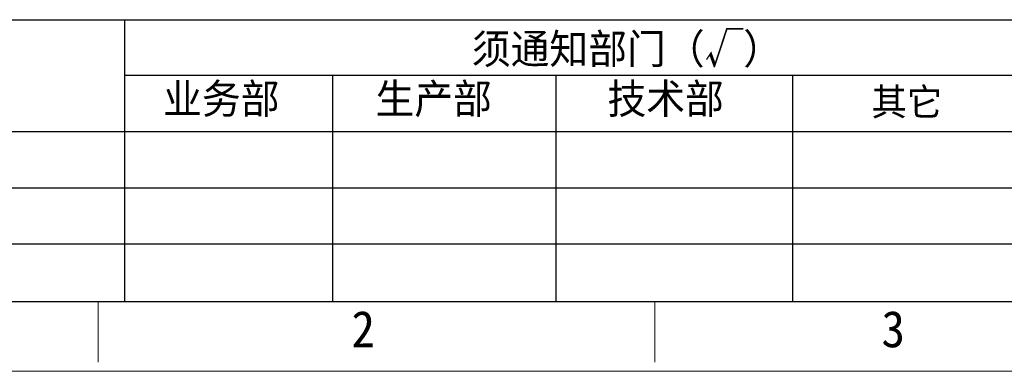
# Model space of a CAD drawing. Header units: millimetres. Extents: x -24622 to 2009, y -1603 to 2074.
# Tile 2 of 256: x -2506 to -2001, y 606 to 787. Entities that reach past the tile are written whole.
import ezdxf
from ezdxf.enums import TextEntityAlignment as Align

# ---------------------------------------------------------------- set-up
doc = ezdxf.new("R2010")
doc.units = ezdxf.units.MM
doc.layers.add('用户自定义1', color=4, linetype='Continuous', lineweight=13)
doc.styles.add('样式 2', font='simkai.ttf', dxfattribs={"width": 0.95})

msp = doc.modelspace()

# ---------------------------------------------------------------- linework, layer by layer
at = {"color": 7, "linetype": 'Continuous', "lineweight": 25}
for p, q in [((-2895.935, 786.687), (-1942.524, 786.687)), ((-2452.511, 786.687), (-2452.511, 642.202)), ((-2452.511, 758.271), (-1942.524, 758.271)), ((-2345.869, 758.271), (-2345.869, 642.202)), ((-2231.4, 758.271), (-2231.4, 642.202)), ((-2110.062, 758.271), (-2110.062, 642.202)), ((-2895.935, 729.447), (-1942.524, 729.447)), ((-1942.524, 700.237), (-2895.935, 700.237)), ((-2895.935, 671.735), (-1942.524, 671.735))]:
    msp.add_line(p, q, dxfattribs=at)
at = {"color": 0, "linetype": 'Continuous', "lineweight": 25}
msp.add_line((-2895.935, 642.202), (-877.519, 642.202), dxfattribs=at)
at = {"layer": '用户自定义1', "color": 0, "lineweight": 15, "ltscale": 0.3}
for p, q in [((-877.519, 642.202), (-2895.958, 642.202)), ((-2466.088, 642.202), (-2466.088, 611.082)), ((-2180.584, 642.202), (-2180.584, 611.082)), ((-841.731, 606.414), (-2931.746, 606.414))]:
    msp.add_line(p, q, dxfattribs=at)

# ---------------------------------------------------------------- texts
at = {"color": 7, "linetype": 'Continuous', "lineweight": 25, "attachment_point": 1, "style": '样式 2'}
for s, insert, char_height in [('须通知部门（√）', (-2274.518, 779.386), 15.355), ('业务部', (-2432.767, 753.808), 15.355), ('生产部', (-2323.882, 753.808), 15.355), ('技术部', (-2204.947, 753.808), 15.355), ('其它', (-2069.542, 751.519), 13.9591)]:
    msp.add_mtext(s, dxfattribs=dict(at, insert=insert, char_height=char_height))
at = {"layer": '用户自定义1', "color": 0, "lineweight": 15, "ltscale": 0.3, "style": '样式 2', "width": 0.95}
for s, p in [('2', (-2330.198, 618.74)), ('3', (-2058.417, 618.74))]:
    msp.add_text(s, height=18.672, dxfattribs=at).set_placement(p, align=Align.CENTER)

doc.saveas('drawing.dxf')
